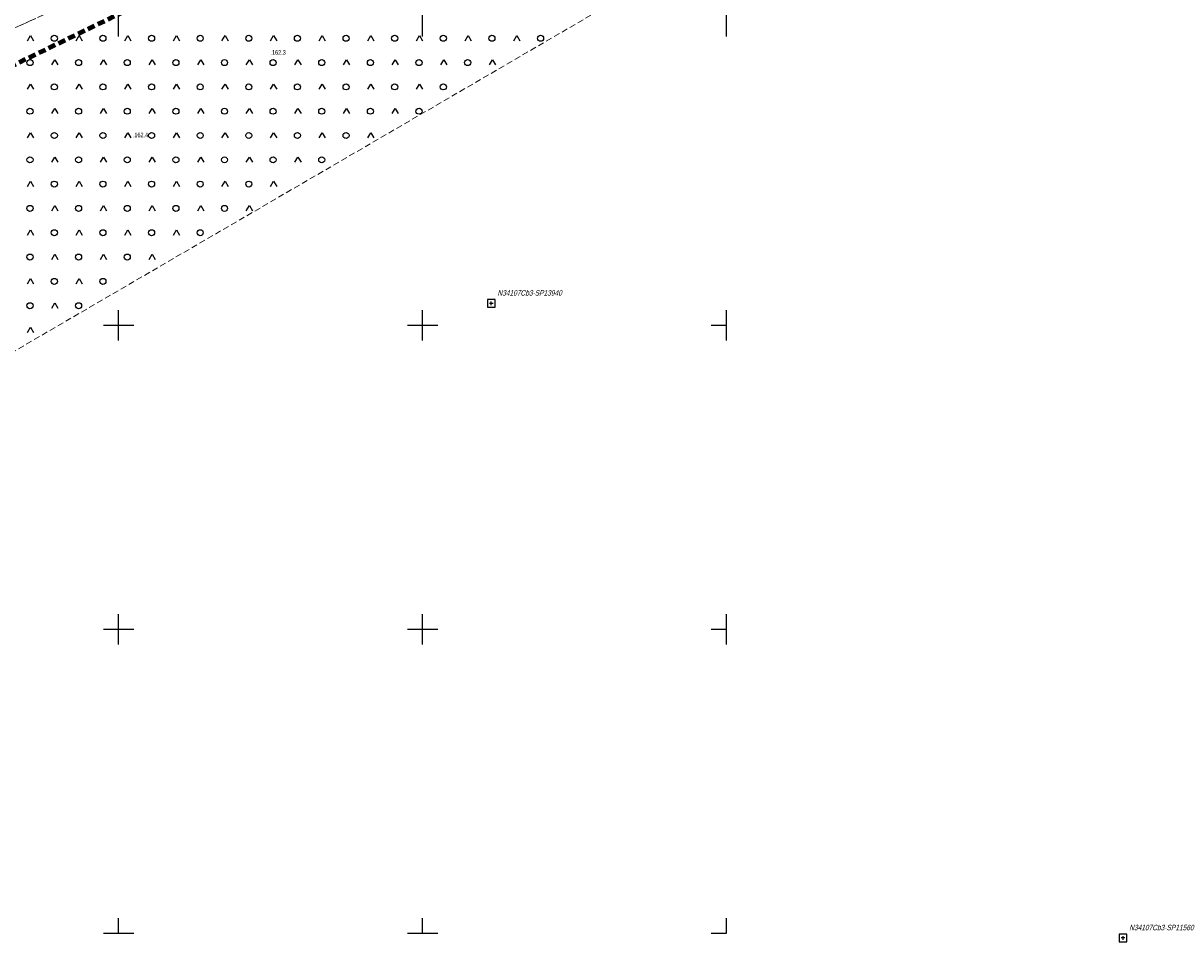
# Model space of a CAD drawing. Header units: metres. Extents: x 0 to 8443948, y 0 to 5887002.
# Tile 9 of 256: x 8442684 to 8442875, y 5885746 to 5885900. Entities that reach past the tile are written whole.
import ezdxf
from ezdxf.enums import TextEntityAlignment as Align

# ---------------------------------------------------------------- set-up
doc = ezdxf.new("R2010")
doc.units = ezdxf.units.M
doc.header["$MEASUREMENT"] = 0
for name, pattern in [('1.0_0.5', [1.5, 1, -0.5]), ('1.5_0.5', [2, 1.5, -0.5]), ('1_12', [3, 1, -1, 0, -1]), ('4', [1.8, 1.2, -0.6])]:
    doc.linetypes.add(name, pattern=pattern)
doc.layers.get('0').update_dxf_attribs({"color": 250, "linetype": 'CONTINUOUS', "lineweight": 5})
doc.layers.add('!STR oś jezdni', color=6, linetype='1_12', lineweight=30)
for name, color, linetype in [('jezdnia', 253, 'CONTINUOUS'), ('Obszar opracowania', 253, 'CONTINUOUS'), ('pikieta naturalna', 253, 'CONTINUOUS'), ('pikieta naturalna-Atr2', 253, 'CONTINUOUS'), ('Szczegółowa osnowa geodezyjna pozioma', 253, 'CONTINUOUS'), ('Szczegółowa osnowa geodezyjna pozioma-Atr103', 253, 'CONTINUOUS'), ('teren zalesiony', 253, 'CONTINUOUS'), ('Wstawianie ramki sekcyjnej z opisem', 253, 'CONTINUOUS')]:
    doc.layers.add(name, color=color, linetype=linetype)
doc.styles.get("Standard").update_dxf_attribs({"font": 'Working1250', "width": 0.75})

# ---------------------------------------------------------------- blocks, each defined once
blk = doc.blocks.new('OTZK3')
at = {"color": 0, "linetype": 'Continuous'}
for p, q in [((-0.5, -0.289), (0, 0.577)), ((0, 0.577), (0.5, -0.289))]:
    blk.add_line(p, q, dxfattribs=at)
blk = doc.blocks.new('OTZK1')
at = {"color": 0, "linetype": 'Continuous'}
blk.add_circle((0, 0), 0.5, dxfattribs=at)
blk = doc.blocks.new('PW01')
at = {"linetype": 'Continuous', "lineweight": 13}
h = blk.add_hatch(color=0, dxfattribs=at)
edge = h.paths.add_edge_path()
edge.add_arc((0, 0), 0.045, 0, 360)
blk = doc.blocks.new('OSSP')
at = {"color": 0}
for p, q in [((-0.626, 0.625), (-0.626, -0.625)), ((-0.626, 0.625), (-0.626, -0.625)), ((0.624, 0.625), (-0.626, 0.625)), ((0.624, 0.625), (-0.626, 0.625)), ((0.3, 0), (-0.3, 0)), ((0.3, 0), (-0.3, 0)), ((0, -0.3), (0, 0.3)), ((0, -0.3), (0, 0.3)), ((0.624, -0.625), (0.624, 0.625)), ((0.624, -0.625), (0.624, 0.625)), ((-0.626, -0.625), (0.624, -0.625)), ((-0.626, -0.625), (0.624, -0.625))]:
    blk.add_line(p, q, dxfattribs=at)
blk = doc.blocks.new('RAMKA500K')
at = {"color": 0}
for p, q in [((300, 147.5), (300, 152.5)), ((350, 147.5), (350, 152.5)), ((400, 147.5), (400, 152.5)), ((300, 97.5), (300, 102.5)), ((350, 97.5), (350, 102.5)), ((400, 97.5), (400, 102.5)), ((297.5, 100), (302.5, 100)), ((347.5, 100), (352.5, 100)), ((397.5, 100), (400, 100)), ((300, 47.5), (300, 52.5)), ((350, 47.5), (350, 52.5)), ((400, 47.5), (400, 52.5)), ((297.5, 50), (302.5, 50)), ((347.5, 50), (352.5, 50)), ((397.5, 50), (400, 50)), ((300, 0), (300, 2.5)), ((350, 0), (350, 2.5)), ((400, 0), (400, 2.5)), ((297.5, 0), (302.5, 0)), ((347.5, 0), (352.5, 0)), ((397.5, 0), (400, 0))]:
    blk.add_line(p, q, dxfattribs=at)

msp = doc.modelspace()

# ---------------------------------------------------------------- linework, layer by layer
at = {"layer": 'jezdnia', "color": 253, "linetype": '1.5_0.5', "lineweight": 18, "flags": 128}
msp.add_lwpolyline([(8442547.85, 5885826.63), (8442525.34, 5885814.13), (8442526.33, 5885811.55), (8442549.07, 5885824.44), (8442570, 5885836.02), (8442597.13, 5885850.52), (8442609.19, 5885857.6), (8442627.63, 5885868.15), (8442640.14, 5885875.21), (8442641.78, 5885876.13), (8442672.91, 5885894.35), (8442687.64, 5885901.06), (8442729.86, 5885924.53), (8442744.55, 5885932.95), (8442765.66, 5885944.46), (8442781.73, 5885952.49), (8442796.73, 5885961.53), (8442801.94, 5885946.86), (8442810.19, 5885919.94), (8442812.59, 5885920.67), (8442803.9, 5885948.12), (8442799.1, 5885962.81), (8442806.3, 5885966.7), (8442818.9, 5885973.51), (8442834.35, 5885981.17), (8442843.99, 5885986.8), (8442842.73, 5885988.95), (8442833.1, 5885983.34), (8442817.71, 5885975.7), (8442801.14, 5885966.76), (8442798.36, 5885965.26), (8442797.93, 5885966.8), (8442795.82, 5885974.21), (8442793.55, 5885972.98), (8442795.2, 5885966.83), (8442795.96, 5885963.96), (8442780.61, 5885954.73), (8442764.55, 5885946.69), (8442743.32, 5885935.12), (8442728.63, 5885926.71), (8442686.61, 5885903.33), (8442671.88, 5885896.62), (8442640.53, 5885878.31), (8442640.17, 5885878.1), (8442626.4, 5885870.33), (8442607.93, 5885859.76), (8442595.89, 5885852.69), (8442568.82, 5885838.23)], close=True, dxfattribs=at)
at = {"layer": 'Obszar opracowania', "color": 132, "linetype": '4', "lineweight": 200, "flags": 128}
msp.add_lwpolyline([(8442458.55, 5886034.95), (8442518.17, 5885958.05), (8442584.5, 5885845.16), (8442759.83, 5885930.18), (8442706.56, 5886026.84), (8442661.75, 5886007.44), (8442603.9, 5886098.45), (8442577.09, 5886102.33)], close=True, dxfattribs=at)
at = {"layer": 'teren zalesiony', "color": 253, "linetype": '1.0_0.5', "lineweight": 18, "flags": 128}
msp.add_lwpolyline([(8442560.39, 5885774.39), (8442810.19, 5885919.94), (8442801.94, 5885946.86), (8442796.73, 5885961.53), (8442781.73, 5885952.49), (8442765.66, 5885944.46), (8442744.55, 5885932.95), (8442729.86, 5885924.53), (8442687.64, 5885901.06), (8442672.91, 5885894.35), (8442641.78, 5885876.13), (8442640.14, 5885875.21), (8442627.63, 5885868.15), (8442609.19, 5885857.6), (8442597.13, 5885850.52), (8442570, 5885836.02), (8442549.07, 5885824.44), (8442526.33, 5885811.55), (8442527.32, 5885808.99), (8442538.89, 5885777.39), (8442550.51, 5885746.13)], close=True, dxfattribs=at)

# ---------------------------------------------------------------- block references
at = {"layer": 'pikieta naturalna', "color": 253, "linetype": 'Continuous', "lineweight": 13}
for p in [(8442725.11, 5885894.5), (8442702.44, 5885880.96)]:
    msp.add_blockref('PW01', p, dxfattribs=at)
at = {"layer": 'Szczegółowa osnowa geodezyjna pozioma', "color": 253, "linetype": 'Continuous', "lineweight": 18}
for p in [(8442761.31, 5885853.61), (8442865.25, 5885749.23)]:
    msp.add_blockref('OSSP', p, dxfattribs=at)
at = {"layer": 'teren zalesiony', "color": 253, "linetype": 'Continuous', "lineweight": 18}
for name, p in [('OTZK3', (8442685.503, 5885897.102)), ('OTZK1', (8442689.416, 5885897.216)), ('OTZK3', (8442693.503, 5885897.102)), ('OTZK1', (8442697.416, 5885897.216)), ('OTZK3', (8442701.503, 5885897.102)), ('OTZK1', (8442705.416, 5885897.216)), ('OTZK3', (8442709.503, 5885897.102)), ('OTZK1', (8442713.416, 5885897.216)), ('OTZK3', (8442717.503, 5885897.102)), ('OTZK1', (8442721.416, 5885897.216)), ('OTZK3', (8442725.503, 5885897.102)), ('OTZK1', (8442729.416, 5885897.216)), ('OTZK3', (8442733.503, 5885897.102)), ('OTZK1', (8442737.416, 5885897.216)), ('OTZK3', (8442741.503, 5885897.102)), ('OTZK1', (8442745.416, 5885897.216)), ('OTZK3', (8442749.503, 5885897.102)), ('OTZK1', (8442753.416, 5885897.216)), ('OTZK3', (8442757.503, 5885897.102)), ('OTZK1', (8442761.416, 5885897.216)), ('OTZK3', (8442765.503, 5885897.102)), ('OTZK1', (8442769.416, 5885897.216)), ('OTZK1', (8442685.416, 5885893.216)), ('OTZK3', (8442689.503, 5885893.102)), ('OTZK1', (8442693.416, 5885893.216)), ('OTZK3', (8442697.503, 5885893.102)), ('OTZK1', (8442701.416, 5885893.216)), ('OTZK3', (8442705.503, 5885893.102)), ('OTZK1', (8442709.416, 5885893.216)), ('OTZK3', (8442713.503, 5885893.102)), ('OTZK1', (8442717.416, 5885893.216)), ('OTZK3', (8442721.503, 5885893.102)), ('OTZK1', (8442725.416, 5885893.216)), ('OTZK3', (8442729.503, 5885893.102)), ('OTZK1', (8442733.416, 5885893.216)), ('OTZK3', (8442737.503, 5885893.102)), ('OTZK1', (8442741.416, 5885893.216)), ('OTZK3', (8442745.503, 5885893.102)), ('OTZK1', (8442749.416, 5885893.216)), ('OTZK3', (8442753.503, 5885893.102)), ('OTZK1', (8442757.416, 5885893.216)), ('OTZK3', (8442761.503, 5885893.102)), ('OTZK3', (8442685.503, 5885889.102)), ('OTZK1', (8442689.416, 5885889.216)), ('OTZK3', (8442693.503, 5885889.102)), ('OTZK1', (8442697.416, 5885889.216)), ('OTZK3', (8442701.503, 5885889.102)), ('OTZK1', (8442705.416, 5885889.216)), ('OTZK3', (8442709.503, 5885889.102)), ('OTZK1', (8442713.416, 5885889.216)), ('OTZK3', (8442717.503, 5885889.102)), ('OTZK1', (8442721.416, 5885889.216)), ('OTZK3', (8442725.503, 5885889.102)), ('OTZK1', (8442729.416, 5885889.216)), ('OTZK3', (8442733.503, 5885889.102)), ('OTZK1', (8442737.416, 5885889.216)), ('OTZK3', (8442741.503, 5885889.102)), ('OTZK1', (8442745.416, 5885889.216)), ('OTZK3', (8442749.503, 5885889.102)), ('OTZK1', (8442753.416, 5885889.216)), ('OTZK1', (8442685.416, 5885885.216)), ('OTZK3', (8442689.503, 5885885.102)), ('OTZK1', (8442693.416, 5885885.216)), ('OTZK3', (8442697.503, 5885885.102)), ('OTZK1', (8442701.416, 5885885.216)), ('OTZK3', (8442705.503, 5885885.102)), ('OTZK1', (8442709.416, 5885885.216)), ('OTZK3', (8442713.503, 5885885.102)), ('OTZK1', (8442717.416, 5885885.216)), ('OTZK3', (8442721.503, 5885885.102)), ('OTZK1', (8442725.416, 5885885.216)), ('OTZK3', (8442729.503, 5885885.102)), ('OTZK1', (8442733.416, 5885885.216)), ('OTZK3', (8442737.503, 5885885.102)), ('OTZK1', (8442741.416, 5885885.216)), ('OTZK3', (8442745.503, 5885885.102)), ('OTZK1', (8442749.416, 5885885.216)), ('OTZK3', (8442685.503, 5885881.102)), ('OTZK1', (8442689.416, 5885881.216)), ('OTZK3', (8442693.503, 5885881.102)), ('OTZK1', (8442697.416, 5885881.216)), ('OTZK3', (8442701.503, 5885881.102)), ('OTZK1', (8442705.416, 5885881.216)), ('OTZK3', (8442709.503, 5885881.102)), ('OTZK1', (8442713.416, 5885881.216)), ('OTZK3', (8442717.503, 5885881.102)), ('OTZK1', (8442721.416, 5885881.216)), ('OTZK3', (8442725.503, 5885881.102)), ('OTZK1', (8442729.416, 5885881.216)), ('OTZK3', (8442733.503, 5885881.102)), ('OTZK1', (8442737.416, 5885881.216)), ('OTZK3', (8442741.503, 5885881.102)), ('OTZK1', (8442685.416, 5885877.216)), ('OTZK3', (8442689.503, 5885877.102)), ('OTZK1', (8442693.416, 5885877.216)), ('OTZK3', (8442697.503, 5885877.102)), ('OTZK1', (8442701.416, 5885877.216)), ('OTZK3', (8442705.503, 5885877.102)), ('OTZK1', (8442709.416, 5885877.216)), ('OTZK3', (8442713.503, 5885877.102)), ('OTZK1', (8442717.416, 5885877.216)), ('OTZK3', (8442721.503, 5885877.102)), ('OTZK1', (8442725.416, 5885877.216)), ('OTZK3', (8442729.503, 5885877.102)), ('OTZK1', (8442733.416, 5885877.216)), ('OTZK3', (8442685.503, 5885873.102)), ('OTZK1', (8442689.416, 5885873.216)), ('OTZK3', (8442693.503, 5885873.102)), ('OTZK1', (8442697.416, 5885873.216)), ('OTZK3', (8442701.503, 5885873.102)), ('OTZK1', (8442705.416, 5885873.216)), ('OTZK3', (8442709.503, 5885873.102)), ('OTZK1', (8442713.416, 5885873.216)), ('OTZK3', (8442717.503, 5885873.102)), ('OTZK1', (8442721.416, 5885873.216)), ('OTZK3', (8442725.503, 5885873.102)), ('OTZK1', (8442685.416, 5885869.216)), ('OTZK3', (8442689.503, 5885869.102)), ('OTZK1', (8442693.416, 5885869.216)), ('OTZK3', (8442697.503, 5885869.102)), ('OTZK1', (8442701.416, 5885869.216)), ('OTZK3', (8442705.503, 5885869.102)), ('OTZK1', (8442709.416, 5885869.216)), ('OTZK3', (8442713.503, 5885869.102)), ('OTZK1', (8442717.416, 5885869.216)), ('OTZK3', (8442721.503, 5885869.102)), ('OTZK3', (8442685.503, 5885865.102)), ('OTZK1', (8442689.416, 5885865.216)), ('OTZK3', (8442693.503, 5885865.102)), ('OTZK1', (8442697.416, 5885865.216)), ('OTZK3', (8442701.503, 5885865.102)), ('OTZK1', (8442705.416, 5885865.216)), ('OTZK3', (8442709.503, 5885865.102)), ('OTZK1', (8442713.416, 5885865.216)), ('OTZK1', (8442685.416, 5885861.216)), ('OTZK3', (8442689.503, 5885861.102)), ('OTZK1', (8442693.416, 5885861.216)), ('OTZK3', (8442697.503, 5885861.102)), ('OTZK1', (8442701.416, 5885861.216)), ('OTZK3', (8442705.503, 5885861.102)), ('OTZK3', (8442685.503, 5885857.102)), ('OTZK1', (8442689.416, 5885857.216)), ('OTZK3', (8442693.503, 5885857.102)), ('OTZK1', (8442697.416, 5885857.216)), ('OTZK1', (8442685.416, 5885853.216)), ('OTZK3', (8442689.503, 5885853.102)), ('OTZK1', (8442693.416, 5885853.216)), ('OTZK3', (8442685.503, 5885849.102))]:
    msp.add_blockref(name, p, dxfattribs=at)
at = {"layer": 'Wstawianie ramki sekcyjnej z opisem', "color": 253, "linetype": 'Continuous', "lineweight": 13}
msp.add_blockref('RAMKA500K', (8442400, 5885750), dxfattribs=at)

# ---------------------------------------------------------------- texts
at = {"layer": '!STR oś jezdni', "color": 162, "linetype": 'Continuous', "lineweight": 30, "char_height": 4, "width": 55.92961, "attachment_point": 1, "rotation": 298.13475}
for s, insert in [('\\pi26.948;{\\fArial Narrow|b0|i0|c238|p34;\\C160;D}', (8442656.226, 5885992.09)), ('\\pi26.877;{\\fArial Narrow|b0|i0|c238|p34;\\C160;C}', (8442661.648, 5885978.151))]:
    msp.add_mtext(s, dxfattribs=dict(at, insert=insert))
at = {"layer": 'pikieta naturalna-Atr2', "color": 253, "width": 0.72}
for s, p in [('162.3', (8442725.24, 5885894.51)), ('162.4', (8442702.59, 5885880.93))]:
    msp.add_text(s, height=0.75, dxfattribs=at).set_placement(p)
at = {"layer": 'Szczegółowa osnowa geodezyjna pozioma-Atr103', "color": 253, "oblique": 15, "width": 0.72}
for s, p in [('N34107Cb3-SP13940', (8442762.31, 5885854.61)), ('N34107Cb3-SP11560', (8442866.25, 5885750.23))]:
    msp.add_text(s, height=0.9, dxfattribs=at).set_placement(p, align=Align.BOTTOM_LEFT)

doc.saveas('drawing.dxf')
